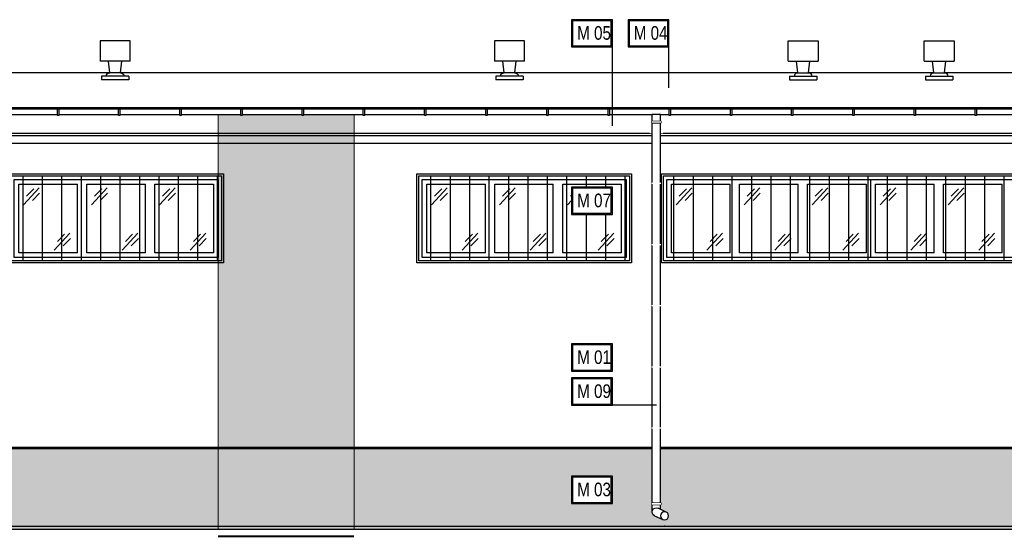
# Model space of a CAD drawing. Header units: millimetres. Extents: x 59331 to 112314, y -16110 to 34390.
# Tile 77 of 198: x 81947 to 83396, y -3585 to -2823. Entities that reach past the tile are written whole.
import ezdxf

# ---------------------------------------------------------------- set-up
doc = ezdxf.new("R2010")
doc.units = ezdxf.units.MM
doc.set_wipeout_variables(frame=1)
doc.linetypes.add('DASHED2', pattern=[0.375, 0.25, -0.125])
doc.layers.get('DEFPOINTS').update_dxf_attribs({"lineweight": 9})
for name, color, linetype in [('_HSA_HATCH ELEWACJA', 8, 'Continuous'), ('_HSA_OPIS', 43, 'Continuous'), ('_HSA_STOLARKA_ZEWNĘTRZNA', 132, 'Continuous'), ('_HSA_WIDOKOWE', 1, 'Continuous'), ('_HSA_WIDOKOWE_CIENKIE', 8, 'Continuous'), ('_HSA_ŚCIANY_CIENKIE', 2, 'Continuous'), ('_HSA_ŚCIANY_DZIAŁOWE', 6, 'Continuous'), ('_HSA_ŚCIANY_KONSTRUKCYJNE', 3, 'Continuous')]:
    doc.layers.add(name, color=color, linetype=linetype)
doc.layers.add('_HSA_POMOC', color=120, linetype='Continuous', plot=False)
doc.layers.add('_HSA_WYDZIELENIA_POŻAROWE_60_MIN', color=7, linetype='DASHED2', true_color=0x1428e1)
doc.styles.add('ARIAL_100', font='Arial.ttf', dxfattribs={"width": 0.8, "height": 20})

# ---------------------------------------------------------------- blocks, each defined once
blk = doc.blocks.new('*U61')
blk.add_wipeout([(0, 8.5), (0, 0), (10264, 0), (10264, 8.5)])
for p, q in [((10264, 8.5), (0, 8.5)), ((10264, 0), (0, 0))]:
    blk.add_line(p, q)
for points in [[(4959.5, -1), (4961.5, -1), (4961.5, 8.5), (4959.5, 8.5)], [(5049.5, -1), (5051.5, -1), (5051.5, 8.5), (5049.5, 8.5)], [(5139.5, -1), (5141.5, -1), (5141.5, 8.5), (5139.5, 8.5)], [(5229.5, -1), (5231.5, -1), (5231.5, 8.5), (5229.5, 8.5)], [(5319.5, -1), (5321.5, -1), (5321.5, 8.5), (5319.5, 8.5)], [(5409.5, -1), (5411.5, -1), (5411.5, 8.5), (5409.5, 8.5)], [(5499.5, -1), (5501.5, -1), (5501.5, 8.5), (5499.5, 8.5)], [(5589.5, -1), (5591.5, -1), (5591.5, 8.5), (5589.5, 8.5)], [(5679.5, -1), (5681.5, -1), (5681.5, 8.5), (5679.5, 8.5)], [(5769.5, -1), (5771.5, -1), (5771.5, 8.5), (5769.5, 8.5)], [(5859.5, -1), (5861.5, -1), (5861.5, 8.5), (5859.5, 8.5)], [(5949.5, -1), (5951.5, -1), (5951.5, 8.5), (5949.5, 8.5)], [(6039.5, -1), (6041.5, -1), (6041.5, 8.5), (6039.5, 8.5)], [(6129.5, -1), (6131.5, -1), (6131.5, 8.5), (6129.5, 8.5)], [(6219.5, -1), (6221.5, -1), (6221.5, 8.5), (6219.5, 8.5)], [(6309.5, -1), (6311.5, -1), (6311.5, 8.5), (6309.5, 8.5)]]:
    blk.add_wipeout(points)
for points in [[(4959.5, -1), (4961.5, -1), (4961.5, 8.5), (4959.5, 8.5)], [(5049.5, -1), (5051.5, -1), (5051.5, 8.5), (5049.5, 8.5)], [(5139.5, -1), (5141.5, -1), (5141.5, 8.5), (5139.5, 8.5)], [(5229.5, -1), (5231.5, -1), (5231.5, 8.5), (5229.5, 8.5)], [(5319.5, -1), (5321.5, -1), (5321.5, 8.5), (5319.5, 8.5)], [(5409.5, -1), (5411.5, -1), (5411.5, 8.5), (5409.5, 8.5)], [(5499.5, -1), (5501.5, -1), (5501.5, 8.5), (5499.5, 8.5)], [(5589.5, -1), (5591.5, -1), (5591.5, 8.5), (5589.5, 8.5)], [(5679.5, -1), (5681.5, -1), (5681.5, 8.5), (5679.5, 8.5)], [(5769.5, -1), (5771.5, -1), (5771.5, 8.5), (5769.5, 8.5)], [(5859.5, -1), (5861.5, -1), (5861.5, 8.5), (5859.5, 8.5)], [(5949.5, -1), (5951.5, -1), (5951.5, 8.5), (5949.5, 8.5)], [(6039.5, -1), (6041.5, -1), (6041.5, 8.5), (6039.5, 8.5)], [(6129.5, -1), (6131.5, -1), (6131.5, 8.5), (6129.5, 8.5)], [(6219.5, -1), (6221.5, -1), (6221.5, 8.5), (6219.5, 8.5)], [(6309.5, -1), (6311.5, -1), (6311.5, 8.5), (6309.5, 8.5)]]:
    blk.add_lwpolyline(points, close=True)
blk = doc.blocks.new('A$Ce0e96bf1')
blk.add_wipeout([(-40, 0), (0, 0), (0, 5), (-7, 5), (-7, 5.2), (-7, 5.6), (-7.1, 6), (-7.2, 6.3), (-7.3, 6.7), (-7.5, 7.3), (-7.7, 7.6), (-8, 8), (-8.2, 8.3), (-8.5, 8.5), (-8.7, 8.8), (-9, 9), (-9.3, 9.2), (-9.6, 9.4), (-9.9, 9.6), (-10.3, 9.7), (-10.7, 9.8), (-11.1, 9.9), (-11.3, 10), (-11.6, 10), (-12, 10), (-10, 27), (2, 27), (2, 57), (-42, 57), (-42, 27), (-30, 27), (-28, 10), (-28.2, 10), (-28.9, 9.9), (-29.1, 9.9), (-29.5, 9.8), (-29.8, 9.7), (-30.1, 9.5), (-30.4, 9.4), (-30.9, 9.1), (-31.1, 8.9), (-31.6, 8.4), (-31.8, 8.3), (-32, 8), (-32.2, 7.8), (-32.4, 7.5), (-32.5, 7.2), (-32.6, 7), (-32.7, 6.7), (-32.8, 6.4), (-32.9, 6), (-32.9, 5.8), (-33, 5.5), (-33, 5.3), (-33, 5), (-40, 5)])
for p, q in [((-42, 57), (2, 57)), ((-42, 27), (-42, 57)), ((2, 57), (2, 27)), ((-42, 27), (2, 27)), ((-28, 10), (-30, 27)), ((-12, 10), (-10, 27)), ((-40, 5), (0, 5)), ((-40, 5), (-40, 0)), ((-40, 0), (0, 0)), ((-31.5, 10), (-8.5, 10)), ((0, 5), (0, 0))]:
    blk.add_line(p, q)
for centre, start, end in [((-28, 5), 90, 180), ((-12, 5), 0, 90)]:
    blk.add_arc(centre, 5, start, end)
blk = doc.blocks.new('*U350')
at = {"layer": '_HSA_POMOC'}
for p, q in [((-12.6, -605.1), (-11.6, -605.1)), ((-12.1, -604.6), (-12.1, -605.6))]:
    blk.add_line(p, q, dxfattribs=at)
blk.add_wipeout([(-6, 0), (6, 0), (6, -584.4), (6, -584.8), (5.9, -585.3), (5.9, -585.6), (5.8, -586), (5.7, -586.4), (5.5, -586.9), (5.3, -587.3), (5.1, -587.6), (4.9, -587.9), (4.6, -588.3), (4.4, -588.6), (4, -589), (3.7, -589.1), (3.4, -589.4), (3.1, -589.6), (2.7, -589.8), (2.6, -589.9), (-9.5, -595.6), (-9.8, -595.7), (-10.3, -595.9), (-10.7, -596), (-11.2, -596.1), (-11.6, -596.1), (-12.1, -596.1), (-12.6, -596.1), (-13, -596.1), (-13.6, -595.9), (-13.9, -595.9), (-14.2, -595.7), (-14.7, -595.6), (-14.9, -595.4), (-15.2, -595.2), (-15.6, -595), (-15.8, -594.8), (-16.1, -594.6), (-16.3, -594.4), (-16.6, -594.1), (-16.8, -593.8), (-17.1, -593.5), (-17.3, -593.1), (-17.4, -592.8), (-17.6, -592.5), (-17.7, -592.2), (-17.8, -592), (-17.9, -591.6), (-18, -591.2), (-18.1, -590.9), (-18.1, -590.5), (-18.1, -590.1), (-18.1, -589.9), (-18.1, -589.5), (-18, -589.2), (-18, -588.9), (-17.8, -588.4), (-17.7, -588.1), (-17.6, -587.8), (-17.5, -587.5), (-17.3, -587.1), (-17, -586.7), (-16.9, -586.5), (-16.6, -586.2), (-16.4, -586), (-16.1, -585.7), (-16, -585.5), (-15.8, -585.4), (-15.5, -585.2), (-15.2, -585), (-15.1, -584.9), (-14.9, -584.8), (-14.9, -584.8), (-6, -580.6)])
for p, q in [((-6, 0), (6, 0)), ((6, -584.4), (6, 0)), ((-6, -580.6), (-6, 0)), ((-14.7, -584.7), (-2.6, -579)), ((2.6, -589.9), (-9.5, -595.6))]:
    blk.add_line(p, q)
for points in [[(-7, -10), (7, -10), (7, -12), (-7, -12)], [(-7, -571.4), (7, -571.4), (7, -573.4), (-7, -573.4)]]:
    blk.add_lwpolyline(points, close=True)
blk.add_circle((-12.1, -590.1), 6)
blk.add_arc((0, -584.4), 6, 295.1878, 115.1878)
for points in [[(-7, -12), (-7, -10), (7, -10), (7, -12)], [(-7, -102), (-7, -100), (7, -100), (7, -102)], [(-7, -192), (-7, -190), (7, -190), (7, -192)], [(-7, -282), (-7, -280), (7, -280), (7, -282)], [(-7, -372), (-7, -370), (7, -370), (7, -372)], [(-7, -462), (-7, -460), (7, -460), (7, -462)], [(-7, -573.4), (-7, -571.4), (7, -571.4), (7, -573.4)]]:
    blk.add_wipeout(points)
blk = doc.blocks.new('A$Cf57220cf')
blk.add_wipeout([(-300, 115), (-300, 0), (0, 0), (0, 115)])
for p, q in [((-207, 7), (-207, 108)), ((-193, 7), (-193, 108)), ((-107, 7), (-107, 108)), ((-93, 7), (-93, 108))]:
    blk.add_line(p, q)
at = {"ltscale": 10}
blk.add_lwpolyline([(-300, 115), (0, 115), (0, 0), (-300, 0)], close=True, dxfattribs=at)
for points in [[(-207, 7), (-293, 7), (-293, 108), (-207, 108)], [(-193, 108), (-107, 108)], [(-93, 108), (-7, 108), (-7, 7), (-93, 7)], [(-107, 7), (-193, 7)]]:
    blk.add_lwpolyline(points, dxfattribs=at)
at = {"layer": '_HSA_WIDOKOWE_CIENKIE', "color": 9}
for points in [[(-286.1, 77.5), (-263.3, 102.7)], [(-186.1, 77.5), (-163.3, 102.7)], [(-86.1, 77.5), (-63.3, 102.7)], [(-281.7, 90.2), (-271, 101.1)], [(-273.3, 84), (-262.6, 94.9)], [(-181.7, 90.2), (-171, 101.1)], [(-173.3, 84), (-162.6, 94.9)], [(-81.7, 90.2), (-71, 101.1)], [(-73.3, 84), (-62.6, 94.9)], [(-241, 10.8), (-218.1, 36)], [(-236.5, 23.5), (-225.8, 34.4)], [(-141, 10.8), (-118.1, 36)], [(-136.5, 23.5), (-125.8, 34.4)], [(-41, 10.8), (-18.1, 36)], [(-36.5, 23.5), (-25.8, 34.4)], [(-228.1, 17.3), (-217.4, 28.2)], [(-128.1, 17.3), (-117.4, 28.2)], [(-28.1, 17.3), (-17.4, 28.2)]]:
    blk.add_lwpolyline(points, dxfattribs=at)
blk = doc.blocks.new('A$Cf0e8a4a3')
blk.add_wipeout([(-300, 115), (-300, 0), (0, 0), (0, 115)])
for p, q in [((-207, 7), (-207, 108)), ((-193, 7), (-193, 108)), ((-107, 7), (-107, 108)), ((-93, 7), (-93, 108))]:
    blk.add_line(p, q)
at = {"ltscale": 10}
blk.add_lwpolyline([(-300, 115), (0, 115), (0, 0), (-300, 0)], close=True, dxfattribs=at)
for points in [[(-207, 7), (-293, 7), (-293, 108), (-207, 108)], [(-193, 108), (-107, 108)], [(-93, 108), (-7, 108), (-7, 7), (-93, 7)], [(-107, 7), (-193, 7)]]:
    blk.add_lwpolyline(points, dxfattribs=at)
at = {"layer": '_HSA_WIDOKOWE_CIENKIE', "color": 9}
for points in [[(-286.1, 77.5), (-263.3, 102.7)], [(-186.1, 77.5), (-163.3, 102.7)], [(-86.1, 77.5), (-63.3, 102.7)], [(-281.7, 90.2), (-271, 101.1)], [(-273.3, 84), (-262.6, 94.9)], [(-181.7, 90.2), (-171, 101.1)], [(-173.3, 84), (-162.6, 94.9)], [(-81.7, 90.2), (-71, 101.1)], [(-73.3, 84), (-62.6, 94.9)], [(-241, 10.8), (-218.1, 36)], [(-236.5, 23.5), (-225.8, 34.4)], [(-141, 10.8), (-118.1, 36)], [(-136.5, 23.5), (-125.8, 34.4)], [(-41, 10.8), (-18.1, 36)], [(-36.5, 23.5), (-25.8, 34.4)], [(-228.1, 17.3), (-217.4, 28.2)], [(-128.1, 17.3), (-117.4, 28.2)], [(-28.1, 17.3), (-17.4, 28.2)]]:
    blk.add_lwpolyline(points, dxfattribs=at)
blk = doc.blocks.new('A$Cb341c309')
blk.add_wipeout([(-1500, 115), (-1500, 0), (-1200, 0), (-1200, 115)])
for p, q in [((-1407, 7), (-1407, 108)), ((-1393, 7), (-1393, 108)), ((-1307, 7), (-1307, 108)), ((-1293, 7), (-1293, 108))]:
    blk.add_line(p, q)
at = {"ltscale": 10}
blk.add_lwpolyline([(-1500, 115), (-1200, 115), (-1200, 0), (-1500, 0)], close=True, dxfattribs=at)
for points in [[(-1407, 7), (-1493, 7), (-1493, 108), (-1407, 108)], [(-1393, 108), (-1307, 108)], [(-1293, 108), (-1207, 108), (-1207, 7), (-1293, 7)], [(-1307, 7), (-1393, 7)]]:
    blk.add_lwpolyline(points, dxfattribs=at)
at = {"layer": '_HSA_WIDOKOWE_CIENKIE', "color": 9}
for points in [[(-1486.1, 77.5), (-1463.3, 102.7)], [(-1386.1, 77.5), (-1363.3, 102.7)], [(-1286.1, 77.5), (-1263.3, 102.7)], [(-1481.7, 90.2), (-1471, 101.1)], [(-1473.3, 84), (-1462.6, 94.9)], [(-1381.7, 90.2), (-1371, 101.1)], [(-1373.3, 84), (-1362.6, 94.9)], [(-1281.7, 90.2), (-1271, 101.1)], [(-1273.3, 84), (-1262.6, 94.9)], [(-1441, 10.8), (-1418.1, 36)], [(-1436.5, 23.5), (-1425.8, 34.4)], [(-1341, 10.8), (-1318.1, 36)], [(-1336.5, 23.5), (-1325.8, 34.4)], [(-1241, 10.8), (-1218.1, 36)], [(-1236.5, 23.5), (-1225.8, 34.4)], [(-1428.1, 17.3), (-1417.4, 28.2)], [(-1328.1, 17.3), (-1317.4, 28.2)], [(-1228.1, 17.3), (-1217.4, 28.2)]]:
    blk.add_lwpolyline(points, dxfattribs=at)
blk.add_wipeout([(-1200, 115), (-1200, 0), (-900, 0), (-900, 115)])
for p, q in [((-1107, 7), (-1107, 108)), ((-1093, 7), (-1093, 108)), ((-1007, 7), (-1007, 108))]:
    blk.add_line(p, q)
at = {"ltscale": 10}
blk.add_lwpolyline([(-1200, 115), (-900, 115), (-900, 0), (-1200, 0)], close=True, dxfattribs=at)
for points in [[(-1107, 7), (-1193, 7), (-1193, 108), (-1107, 108)], [(-1093, 108), (-1007, 108)], [(-1007, 7), (-1093, 7)]]:
    blk.add_lwpolyline(points, dxfattribs=at)
at = {"layer": '_HSA_WIDOKOWE_CIENKIE', "color": 9}
for points in [[(-1186.1, 77.5), (-1163.3, 102.7)], [(-1086.1, 77.5), (-1063.3, 102.7)], [(-1181.7, 90.2), (-1171, 101.1)], [(-1173.3, 84), (-1162.6, 94.9)], [(-1081.7, 90.2), (-1071, 101.1)], [(-1073.3, 84), (-1062.6, 94.9)], [(-1141, 10.8), (-1118.1, 36)], [(-1136.5, 23.5), (-1125.8, 34.4)], [(-1041, 10.8), (-1018.1, 36)], [(-1036.5, 23.5), (-1025.8, 34.4)], [(-1128.1, 17.3), (-1117.4, 28.2)], [(-1028.1, 17.3), (-1017.4, 28.2)]]:
    blk.add_lwpolyline(points, dxfattribs=at)
blk = doc.blocks.new('A$C1c0b2ddb')
at = {"transparency": 33554687}
h = blk.add_hatch(dxfattribs=at)
h.set_pattern_fill('ANSI31', color=256, scale=9, angle=45)
h.set_pattern_definition([(90, (-458, -128), (-28.575, 0), [])])
h.paths.add_polyline_path([(-1513, -3), (-3, -3), (-3, -128), (-1513, -128)])
for points in [[(-1516, 0), (0, 0), (0, -131), (-1516, -131)], [(-1513, -3), (-3, -3), (-3, -128), (-1513, -128)]]:
    blk.add_lwpolyline(points, close=True)
blk = doc.blocks.new('A$C302affb3')
at = {"transparency": 33554687}
h = blk.add_hatch(dxfattribs=at)
h.set_pattern_fill('ANSI31', color=256, scale=9, angle=45)
h.set_pattern_definition([(90, (742, -128), (-28.575, 0), [])])
h.paths.add_polyline_path([(-313, -3), (-3, -3), (-3, -128), (-313, -128)])
for points in [[(-316, 0), (0, 0), (0, -131), (-316, -131)], [(-313, -3), (-3, -3), (-3, -128), (-313, -128)]]:
    blk.add_lwpolyline(points, close=True)
blk = doc.blocks.new('A$C2ea6ee36')
at = {"transparency": 33554687}
h = blk.add_hatch(dxfattribs=at)
h.set_pattern_fill('ANSI31', color=256, scale=9, angle=45)
h.set_pattern_definition([(90, (-758, -128), (-28.575, 0), [])])
h.paths.add_polyline_path([(-1513, -3), (-3, -3), (-3, -128), (-1513, -128)])
for points in [[(-1516, 0), (0, 0), (0, -131), (-1516, -131)], [(-1513, -3), (-3, -3), (-3, -128), (-1513, -128)]]:
    blk.add_lwpolyline(points, close=True)
blk = doc.blocks.new('A$C43494AD3')
blk.add_wipeout([(-70, 40), (-70, 0), (-10, 0), (-10, 40)])
for points in [[(-70, 40), (-10, 40), (-10, 0), (-70, 0)], [(-68.5, 38.5), (-11.5, 38.5), (-11.5, 1.5), (-68.5, 1.5)]]:
    blk.add_lwpolyline(points, close=True)
at = {"style": 'ARIAL_100', "width": 0.8}
blk.add_attdef('M_01', (-61.7, 9.7), '', height=20, dxfattribs=at)
blk = doc.blocks.new('*U635')
at = {"transparency": 33554559}
h = blk.add_hatch(color=256, dxfattribs=at)
h.dxf.hatch_style = 1
h.paths.add_polyline_path([(0, 620.9), (-200, 620.9), (-200, 0), (0, 0)])
at = {"linetype": 'DASHED2', "ltscale": 50, "const_width": 3}
blk.add_lwpolyline([(-200, -10), (0, -10)], dxfattribs=at)
at = {"layer": 'DEFPOINTS'}
blk.add_lwpolyline([(0, 620.9), (-200, 620.9), (-200, 0), (0, 0), (0, 620.9)], close=True, dxfattribs=at)

msp = doc.modelspace()

# ---------------------------------------------------------------- hatches: boundary and pattern name
at = {"layer": '_HSA_HATCH ELEWACJA', "true_color": 0x946229}
h = msp.add_hatch(color=37, dxfattribs=at)
h.dxf.hatch_style = 1
h.paths.add_polyline_path([(88358.19, -3454.26), (76431.33, -3454.26), (76431.33, -3568.19), (88358.19, -3568.19)])
at = {"layer": '_HSA_WIDOKOWE', "ltscale": 10}
h = msp.add_hatch(color=256, dxfattribs=at)
h.dxf.hatch_style = 1
h.paths.add_polyline_path([(88608.19, -3568.26), (88608.19, -3573.26), (76181.33, -3573.26), (76181.33, -3568.26)])

# ---------------------------------------------------------------- linework, layer by layer
at = {"layer": '_HSA_POMOC'}
msp.add_line((76431.33, -3452.26), (88358.19, -3452.26), dxfattribs=at)
at = {"layer": '_HSA_WIDOKOWE', "ltscale": 10}
msp.add_lwpolyline([(88608.19, -3573.26), (76181.33, -3573.26), (76181.33, -3568.26), (88608.19, -3568.26)], close=True, dxfattribs=at)
at = {"layer": '_HSA_WIDOKOWE_CIENKIE', "ltscale": 10}
msp.add_line((78023.69, -2901.19), (88314.19, -2901.19), dxfattribs=at)
at = {"layer": '_HSA_WIDOKOWE_CIENKIE'}
msp.add_line((76431.33, -3454.26), (88358.19, -3454.26), dxfattribs=at)
at = {"layer": '_HSA_ŚCIANY_CIENKIE', "ltscale": 10}
msp.add_line((78050.19, -2952.39), (88314.19, -2952.39), dxfattribs=at)
at = {"layer": '_HSA_ŚCIANY_DZIAŁOWE', "ltscale": 10}
for p, q in [((78050.19, -2993.71), (88314.19, -2993.71)), ((78050.19, -3005.26), (88314.19, -3005.26))]:
    msp.add_line(p, q, dxfattribs=at)
at = {"layer": '_HSA_ŚCIANY_KONSTRUKCYJNE', "ltscale": 10}
msp.add_line((78050.19, -2990.26), (88314.19, -2990.26), dxfattribs=at)

# ---------------------------------------------------------------- block references
at = {"layer": '_HSA_OPIS'}
ref = msp.add_blockref('A$C43494AD3', (82828.99, -2823.45), dxfattribs=dict(at, xscale=-1, rotation=180))
ref.add_attrib('M_01', 'M 05', (82767.24, -2852.94), dxfattribs={"layer": '0', "height": 20, "style": 'ARIAL_100', "width": 0.8})
ref = msp.add_blockref('A$C43494AD3', (82912.22, -2823.45), dxfattribs=dict(at, xscale=-1, rotation=180))
ref.add_attrib('M_01', 'M 04', (82850.48, -2852.94), dxfattribs={"layer": '0', "height": 20, "style": 'ARIAL_100', "width": 0.8})
ref = msp.add_blockref('A$C43494AD3', (82828.99, -3300.3), dxfattribs=dict(at, xscale=-1, rotation=180))
ref.add_attrib('M_01', 'M 01', (82767.24, -3329.79), dxfattribs={"layer": '0', "height": 20, "style": 'ARIAL_100', "width": 0.8})
ref = msp.add_blockref('A$C43494AD3', (82828.99, -3350.3), dxfattribs=dict(at, xscale=-1, rotation=180))
ref.add_attrib('M_01', 'M 09', (82767.24, -3379.79), dxfattribs={"layer": '0', "height": 20, "style": 'ARIAL_100', "width": 0.8})
at = {"layer": '_HSA_STOLARKA_ZEWNĘTRZNA', "ltscale": 10}
for name, p in [('A$Cf0e8a4a3', (82839.19, -3173.26)), ('A$Cb341c309', (84399.19, -3173.26))]:
    msp.add_blockref(name, p, dxfattribs=at)
at = {"layer": '_HSA_WYDZIELENIA_POŻAROWE_60_MIN', "ltscale": 100}
msp.add_blockref('*U635', (82439.19, -3573.26), dxfattribs=at)

# ---------------------------------------------------------------- next in the draw order: linework, layer by layer
at = {"layer": '_HSA_OPIS'}
msp.add_line((82902.22, -2923.76), (82902.22, -2863.45), dxfattribs=at)

# ---------------------------------------------------------------- next in the draw order: block references
ref = msp.add_blockref('A$C43494AD3', (82828.99, -3494.86), dxfattribs=dict(at, xscale=-1, rotation=180))
ref.add_attrib('M_01', 'M 03', (82767.24, -3524.35), dxfattribs={"layer": '0', "height": 20, "style": 'ARIAL_100', "width": 0.8})
at = {"layer": '_HSA_STOLARKA_ZEWNĘTRZNA', "ltscale": 10}
msp.add_blockref('A$Cf57220cf', (82239.19, -3173.26), dxfattribs=at)
at = {"layer": '_HSA_WIDOKOWE', "xscale": -1}
msp.add_blockref('*U61', (88314.19, -2963.13), dxfattribs=at)
at = {"layer": '_HSA_WIDOKOWE_CIENKIE', "ltscale": 10, "xscale": -1}
for p in [(82067.67, -2911.69), (82647.67, -2911.69)]:
    msp.add_blockref('A$Ce0e96bf1', p, dxfattribs=at)
at = {"layer": '_HSA_WIDOKOWE_CIENKIE', "ltscale": 10}
for name, p in [('A$Ce0e96bf1', (83119.7, -2911.69)), ('A$Ce0e96bf1', (83319.7, -2911.69)), ('A$C302affb3', (82847.19, -3050.26)), ('A$C2ea6ee36', (84407.19, -3050.26))]:
    msp.add_blockref(name, p, dxfattribs=at)

# ---------------------------------------------------------------- next in the draw order: linework, layer by layer
at = {"layer": '_HSA_OPIS'}
msp.add_line((82818.99, -2979.49), (82818.99, -2863.45), dxfattribs=at)

# ---------------------------------------------------------------- next in the draw order: block references
ref = msp.add_blockref('A$C43494AD3', (82828.99, -3069.75), dxfattribs=dict(at, xscale=-1, rotation=180))
ref.add_attrib('M_01', 'M 07', (82767.24, -3099.24), dxfattribs={"layer": '0', "height": 20, "style": 'ARIAL_100', "width": 0.8})
at = {"layer": '_HSA_WIDOKOWE_CIENKIE', "ltscale": 10}
msp.add_blockref('A$C1c0b2ddb', (82247.19, -3050.26), dxfattribs=at)

# ---------------------------------------------------------------- next in the draw order: wipeouts: each hides what was drawn before it
msp.add_wipeout([(82893.69, -2965.43), (82873.69, -2965.43), (82873.69, -2990.66), (82893.69, -2990.66)]).dxf.layer = '_HSA_WIDOKOWE'

# ---------------------------------------------------------------- next in the draw order: block references
at = {"layer": '_HSA_WIDOKOWE', "xscale": -1}
msp.add_blockref('*U350', (82883.69, -2963.13), dxfattribs=at)

# ---------------------------------------------------------------- next in the draw order: linework, layer by layer
at = {"layer": '_HSA_OPIS'}
msp.add_line((82883.93, -3390.3), (82818.99, -3390.3), dxfattribs=at)

doc.saveas('drawing.dxf')
